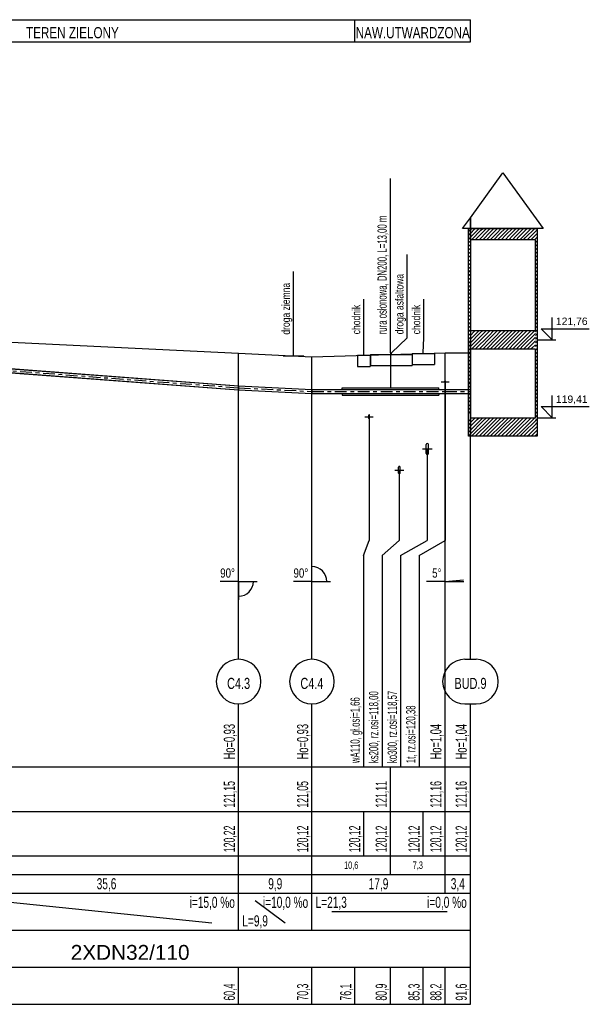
# Model space of a CAD drawing. Header units: metres. Extents: x 6594798 to 6595476, y 5882248 to 5882752.
# Tile 19 of 19: x 6595461 to 6595476, y 5882516 to 5882543. Entities that reach past the tile are written whole.
import ezdxf
from ezdxf.enums import TextEntityAlignment as Align

# ---------------------------------------------------------------- set-up
doc = ezdxf.new("R2010")
doc.units = ezdxf.units.M
doc.header["$MEASUREMENT"] = 0
doc.linetypes.add('CENTER', pattern=[50.8, 31.75, -6.35, 6.35, -6.35])
doc.layers.get('0').update_dxf_attribs({"color": 250, "linetype": 'CONTINUOUS', "lineweight": 100})
for name, color, linetype in [('CIENKA', 7, 'CONTINUOUS'), ('CIENKA2', 7, 'CONTINUOUS'), ('CIENKA_OSIOWA', 7, 'CENTER'), ('GRUBA', 7, 'CONTINUOUS'), ('SREDNIA', 7, 'CONTINUOUS')]:
    doc.layers.add(name, color=color, linetype=linetype)
doc.styles.add('Romans', font='arial.ttf')

# ---------------------------------------------------------------- blocks, each defined once
blk = doc.blocks.new('*X357')
at = {"layer": 'SREDNIA', "color": 2, "linetype": 'Continuous', "ltscale": 0.01}
for p, q in [((0.76906, 0.10024), (0.76859, 0.09978)), ((0.76895, 0.09913), (0.76859, 0.09878)), ((0.7691, 0.09829), (0.76883, 0.09802)), ((0.7691, 0.09929), (0.76895, 0.09913)), ((0.76909, 0.10028), (0.76906, 0.10024)), ((0.76911, 0.1003), (0.76909, 0.10028)), ((0.76911, 0.0993), (0.7691, 0.09929)), ((0.76911, 0.0983), (0.7691, 0.09829)), ((0.76883, 0.09802), (0.76859, 0.09778)), ((0.76872, 0.09691), (0.76859, 0.09678)), ((0.76861, 0.0958), (0.76859, 0.09578)), ((0.76911, 0.0963), (0.76861, 0.0958)), ((0.76911, 0.09729), (0.76872, 0.09691)), ((0.76911, 0.0973), (0.76911, 0.09729)), ((0.76911, 0.0963), (0.76911, 0.0963))]:
    blk.add_line(p, q, dxfattribs=at)

msp = doc.modelspace()

# ---------------------------------------------------------------- linework, layer by layer
at = {"layer": 'CIENKA', "linetype": 'Continuous', "ltscale": 0.01}
for p, q in [((6595454.35, 5882542.555), (6595472.68, 5882542.555)), ((6595469.57, 5882541.955), (6595469.57, 5882542.555)), ((6595472.68, 5882541.955), (6595472.68, 5882542.555)), ((6595454.35, 5882541.955), (6595472.68, 5882541.955)), ((6595470.526, 5882533.976), (6595470.526, 5882538.276)), ((6595470.976, 5882533.976), (6595470.976, 5882536.226)), ((6595467.916, 5882533.966), (6595467.916, 5882535.766)), ((6595469.81, 5882533.976), (6595469.81, 5882535.026)), ((6595471.426, 5882533.976), (6595471.426, 5882535.026)), ((6595467.916, 5882533.566), (6595467.916, 5882533.966)), ((6595469.81, 5882533.576), (6595469.81, 5882533.976)), ((6595470.526, 5882533.576), (6595470.526, 5882533.976)), ((6595470.55, 5882533.576), (6595470.976, 5882533.976)), ((6595471.41, 5882533.576), (6595471.426, 5882533.976)), ((6595466.436, 5882525.316), (6595466.436, 5882533.566)), ((6595467.916, 5882533.491), (6595467.916, 5882533.566)), ((6595469.81, 5882533.509), (6595469.81, 5882533.576)), ((6595470.526, 5882533.576), (6595470.526, 5882532.635)), ((6595470.55, 5882533.532), (6595470.55, 5882533.576)), ((6595471.41, 5882533.558), (6595471.41, 5882533.576)), ((6595471.998, 5882524.116), (6595471.998, 5882533.576)), ((6595472.68, 5882525.316), (6595472.68, 5882533.576)), ((6595468.41, 5882525.316), (6595468.41, 5882533.466)), ((6595471.893, 5882532.796), (6595472.103, 5882532.796)), ((6595471.998, 5882532.796), (6595471.998, 5882528.516)), ((6595469.839, 5882531.854), (6595470.061, 5882531.854)), ((6595469.95, 5882531.854), (6595469.95, 5882528.516)), ((6595471.386, 5882530.986), (6595471.646, 5882530.986)), ((6595471.516, 5882530.986), (6595471.516, 5882528.516)), ((6595470.644, 5882530.416), (6595470.884, 5882530.416)), ((6595470.764, 5882530.416), (6595470.764, 5882528.516)), ((6595469.798, 5882528.116), (6595469.95, 5882528.516)), ((6595470.298, 5882528.116), (6595470.764, 5882528.516)), ((6595470.798, 5882528.116), (6595471.516, 5882528.516)), ((6595471.298, 5882528.116), (6595471.998, 5882528.516)), ((6595469.798, 5882528.116), (6595469.798, 5882522.416)), ((6595470.298, 5882528.116), (6595470.298, 5882522.416)), ((6595470.798, 5882528.116), (6595470.798, 5882522.416)), ((6595471.298, 5882528.116), (6595471.298, 5882522.416)), ((6595466.436, 5882527.416), (6595466.936, 5882527.416)), ((6595468.41, 5882527.416), (6595468.91, 5882527.416)), ((6595471.998, 5882527.416), (6595472.498, 5882527.416)), ((6595472.53, 5882525.316), (6595472.83, 5882525.316)), ((6595466.436, 5882522.416), (6595466.436, 5882524.116)), ((6595468.41, 5882522.416), (6595468.41, 5882524.116)), ((6595471.998, 5882522.416), (6595471.998, 5882524.116)), ((6595472.53, 5882524.116), (6595472.83, 5882524.116)), ((6595472.68, 5882522.416), (6595472.68, 5882524.116)), ((6595454.35, 5882522.416), (6595472.68, 5882522.416)), ((6595466.436, 5882521.216), (6595466.436, 5882522.416)), ((6595468.41, 5882521.216), (6595468.41, 5882522.416)), ((6595470.526, 5882521.216), (6595470.526, 5882522.416)), ((6595471.998, 5882521.216), (6595471.998, 5882522.416)), ((6595472.68, 5882521.216), (6595472.68, 5882522.416)), ((6595454.35, 5882521.216), (6595472.68, 5882521.216)), ((6595466.436, 5882520.016), (6595466.436, 5882521.216)), ((6595468.41, 5882520.016), (6595468.41, 5882521.216)), ((6595469.81, 5882520.016), (6595469.81, 5882521.216)), ((6595470.526, 5882520.016), (6595470.526, 5882521.216)), ((6595471.41, 5882520.016), (6595471.41, 5882521.216)), ((6595471.998, 5882520.016), (6595471.998, 5882521.216)), ((6595472.68, 5882520.016), (6595472.68, 5882521.216)), ((6595454.35, 5882520.016), (6595472.68, 5882520.016)), ((6595466.436, 5882519.016), (6595466.436, 5882520.016)), ((6595468.41, 5882519.016), (6595468.41, 5882520.016)), ((6595470.526, 5882519.516), (6595470.526, 5882520.016)), ((6595471.998, 5882519.016), (6595471.998, 5882520.016)), ((6595472.68, 5882519.016), (6595472.68, 5882520.016)), ((6595454.35, 5882519.516), (6595472.68, 5882519.516)), ((6595454.35, 5882519.016), (6595472.68, 5882519.016)), ((6595466.436, 5882518.016), (6595466.436, 5882519.016)), ((6595468.41, 5882518.016), (6595468.41, 5882519.016)), ((6595472.68, 5882518.016), (6595472.68, 5882519.016)), ((6595454.35, 5882518.016), (6595472.68, 5882518.016)), ((6595472.68, 5882517.016), (6595472.68, 5882518.016)), ((6595454.35, 5882517.016), (6595472.68, 5882517.016)), ((6595466.436, 5882516.016), (6595466.436, 5882517.016)), ((6595468.41, 5882516.016), (6595468.41, 5882517.016)), ((6595469.57, 5882516.016), (6595469.57, 5882517.016)), ((6595470.526, 5882516.016), (6595470.526, 5882517.016)), ((6595471.41, 5882516.016), (6595471.41, 5882517.016)), ((6595471.998, 5882516.016), (6595471.998, 5882517.016)), ((6595472.68, 5882516.016), (6595472.68, 5882517.016)), ((6595454.35, 5882516.016), (6595472.68, 5882516.016))]:
    msp.add_line(p, q, dxfattribs=at)
for centre, radius, start, end in [((6595468.41, 5882527.416), 0.4, 0, 90), ((6595471.998, 5882527.416), 0.4, 0, 5), ((6595466.436, 5882527.416), 0.4, 270.0675, 0), ((6595466.436, 5882524.716), 0.6, 90, 270), ((6595466.436, 5882524.716), 0.6, 270, 90), ((6595468.41, 5882524.716), 0.6, 90, 270), ((6595468.41, 5882524.716), 0.6, 270, 90), ((6595472.53, 5882524.716), 0.6, 90, 270), ((6595472.83, 5882524.716), 0.6, 270, 90)]:
    msp.add_arc(centre, radius, start, end, dxfattribs=at)
at = {"layer": 'CIENKA2', "linetype": 'Continuous', "ltscale": 0.01}
for p, q in [((6595474.88, 5882533.926), (6595474.88, 5882534.526)), ((6595474.88, 5882533.926), (6595474.58, 5882534.226)), ((6595474.58, 5882534.226), (6595475.88, 5882534.226)), ((6595474.48, 5882533.926), (6595474.98, 5882533.926)), ((6595474.88, 5882531.826), (6595474.88, 5882532.426)), ((6595474.88, 5882531.826), (6595474.58, 5882532.126)), ((6595474.58, 5882532.126), (6595475.88, 5882532.126)), ((6595474.48, 5882531.826), (6595474.98, 5882531.826))]:
    msp.add_line(p, q, dxfattribs=at)
at = {"layer": 'CIENKA_OSIOWA', "linetype": 'CENTER', "ltscale": 0.01}
for p, q in [((6595459.322, 5882533.168), (6595466.436, 5882532.634)), ((6595466.436, 5882532.634), (6595468.41, 5882532.535)), ((6595468.41, 5882532.535), (6595471.998, 5882532.535)), ((6595471.998, 5882532.535), (6595472.68, 5882532.535))]:
    msp.add_line(p, q, dxfattribs=at)
at = {"layer": 'GRUBA', "linetype": 'Continuous', "ltscale": 0.01}
for p, q in [((6595459.322, 5882533.916), (6595466.436, 5882533.566)), ((6595466.436, 5882533.566), (6595468.41, 5882533.466)), ((6595468.41, 5882533.466), (6595471.998, 5882533.576)), ((6595471.11, 5882533.558), (6595471.71, 5882533.558)), ((6595471.998, 5882533.576), (6595472.68, 5882533.576)), ((6595467.636, 5882533.491), (6595468.196, 5882533.491)), ((6595469.64, 5882533.509), (6595469.98, 5882533.509)), ((6595469.99, 5882533.532), (6595471.11, 5882533.532)), ((6595471.993, 5882532.776), (6595471.993, 5882532.816)), ((6595472.003, 5882532.776), (6595472.003, 5882532.816)), ((6595469.939, 5882531.81), (6595469.939, 5882531.898)), ((6595469.961, 5882531.81), (6595469.961, 5882531.898)), ((6595471.486, 5882530.866), (6595471.486, 5882531.106)), ((6595471.546, 5882530.866), (6595471.546, 5882531.106)), ((6595470.744, 5882530.336), (6595470.744, 5882530.496)), ((6595470.784, 5882530.336), (6595470.784, 5882530.496))]:
    msp.add_line(p, q, dxfattribs=at)
for centre, radius, start, end in [((6595471.998, 5882532.816), 0.005, 0, 180), ((6595471.998, 5882532.776), 0.005, 180, 0), ((6595469.95, 5882531.898), 0.011, 0, 180), ((6595469.95, 5882531.81), 0.011, 180, 0), ((6595471.516, 5882531.106), 0.03, 0, 180), ((6595471.516, 5882530.866), 0.03, 180, 0), ((6595470.764, 5882530.496), 0.02, 0, 180), ((6595470.764, 5882530.336), 0.02, 180, 0)]:
    msp.add_arc(centre, radius, start, end, dxfattribs=at)
at = {"layer": 'SREDNIA', "color": 2, "linetype": 'Continuous', "ltscale": 0.01}
for p, q in [((6595472.628, 5882536.844), (6595472.629, 5882536.846)), ((6595472.628, 5882536.744), (6595472.63, 5882536.747)), ((6595472.639, 5882536.856), (6595472.629, 5882536.846)), ((6595472.629, 5882536.846), (6595472.629, 5882536.846)), ((6595472.631, 5882536.747), (6595472.63, 5882536.747)), ((6595472.654, 5882536.77), (6595472.631, 5882536.747)), ((6595472.679, 5882536.896), (6595472.639, 5882536.856)), ((6595472.679, 5882536.796), (6595472.654, 5882536.77)), ((6595472.68, 5882536.896), (6595472.679, 5882536.896)), ((6595472.68, 5882536.796), (6595472.679, 5882536.796)), ((6595472.68, 5882536.896), (6595472.705, 5882536.922)), ((6595472.68, 5882536.796), (6595472.791, 5882536.907)), ((6595472.68, 5882536.696), (6595472.876, 5882536.893)), ((6595472.705, 5882536.922), (6595472.71, 5882536.926)), ((6595472.71, 5882536.626), (6595472.961, 5882536.878)), ((6595472.791, 5882536.907), (6595472.81, 5882536.926)), ((6595472.81, 5882536.626), (6595473.047, 5882536.863)), ((6595472.876, 5882536.893), (6595472.91, 5882536.926)), ((6595472.91, 5882536.626), (6595473.132, 5882536.849)), ((6595472.961, 5882536.878), (6595473.01, 5882536.926)), ((6595473.01, 5882536.626), (6595473.217, 5882536.834)), ((6595473.047, 5882536.863), (6595473.11, 5882536.926)), ((6595473.11, 5882536.626), (6595473.303, 5882536.82)), ((6595473.132, 5882536.849), (6595473.21, 5882536.926)), ((6595473.21, 5882536.626), (6595473.388, 5882536.805)), ((6595473.217, 5882536.834), (6595473.31, 5882536.926)), ((6595473.303, 5882536.82), (6595473.41, 5882536.926)), ((6595473.31, 5882536.626), (6595473.474, 5882536.79)), ((6595473.388, 5882536.805), (6595473.51, 5882536.926)), ((6595473.41, 5882536.626), (6595473.559, 5882536.776)), ((6595473.474, 5882536.79), (6595473.61, 5882536.926)), ((6595473.51, 5882536.626), (6595473.644, 5882536.761)), ((6595473.559, 5882536.776), (6595473.71, 5882536.926)), ((6595473.61, 5882536.626), (6595473.73, 5882536.746)), ((6595473.644, 5882536.761), (6595473.81, 5882536.926)), ((6595473.71, 5882536.626), (6595473.815, 5882536.732)), ((6595473.73, 5882536.746), (6595473.91, 5882536.926)), ((6595473.815, 5882536.732), (6595474.01, 5882536.926)), ((6595473.9, 5882536.717), (6595474.11, 5882536.926)), ((6595473.986, 5882536.702), (6595474.21, 5882536.926)), ((6595474.071, 5882536.688), (6595474.31, 5882536.926)), ((6595474.156, 5882536.673), (6595474.41, 5882536.926)), ((6595474.242, 5882536.659), (6595474.474, 5882536.89)), ((6595474.327, 5882536.644), (6595474.454, 5882536.77)), ((6595474.454, 5882536.77), (6595474.48, 5882536.796)), ((6595474.474, 5882536.89), (6595474.48, 5882536.896)), ((6595472.628, 5882536.644), (6595472.632, 5882536.648)), ((6595472.628, 5882536.544), (6595472.633, 5882536.55)), ((6595472.668, 5882536.685), (6595472.632, 5882536.649)), ((6595472.632, 5882536.649), (6595472.632, 5882536.648)), ((6595472.634, 5882536.551), (6595472.633, 5882536.55)), ((6595472.678, 5882536.594), (6595472.634, 5882536.551)), ((6595472.678, 5882536.494), (6595472.636, 5882536.452)), ((6595472.678, 5882536.695), (6595472.668, 5882536.685)), ((6595472.68, 5882536.696), (6595472.678, 5882536.695)), ((6595473.81, 5882536.626), (6595473.9, 5882536.717)), ((6595473.91, 5882536.626), (6595473.986, 5882536.702)), ((6595474.01, 5882536.626), (6595474.071, 5882536.688)), ((6595474.11, 5882536.626), (6595474.156, 5882536.673)), ((6595474.21, 5882536.626), (6595474.242, 5882536.659)), ((6595474.31, 5882536.626), (6595474.327, 5882536.644)), ((6595474.41, 5882536.626), (6595474.413, 5882536.629)), ((6595474.413, 5882536.629), (6595474.434, 5882536.65)), ((6595474.48, 5882536.596), (6595474.43, 5882536.547)), ((6595474.43, 5882536.546), (6595474.43, 5882536.547)), ((6595474.48, 5882536.496), (6595474.431, 5882536.448)), ((6595474.434, 5882536.65), (6595474.48, 5882536.696)), ((6595472.628, 5882536.444), (6595472.634, 5882536.451)), ((6595472.628, 5882536.344), (6595472.636, 5882536.353)), ((6595472.628, 5882536.244), (6595472.637, 5882536.254)), ((6595472.636, 5882536.452), (6595472.634, 5882536.451)), ((6595472.637, 5882536.354), (6595472.636, 5882536.353)), ((6595472.678, 5882536.394), (6595472.637, 5882536.354)), ((6595472.639, 5882536.256), (6595472.637, 5882536.254)), ((6595472.678, 5882536.294), (6595472.639, 5882536.256)), ((6595472.678, 5882536.194), (6595472.64, 5882536.157)), ((6595474.43, 5882536.446), (6595474.431, 5882536.448)), ((6595474.43, 5882536.346), (6595474.432, 5882536.349)), ((6595474.43, 5882536.246), (6595474.433, 5882536.25)), ((6595474.48, 5882536.396), (6595474.432, 5882536.349)), ((6595474.48, 5882536.296), (6595474.433, 5882536.25)), ((6595474.48, 5882536.196), (6595474.434, 5882536.151)), ((6595472.628, 5882536.144), (6595472.639, 5882536.155)), ((6595472.628, 5882536.044), (6595472.64, 5882536.057)), ((6595472.628, 5882535.944), (6595472.641, 5882535.958)), ((6595472.64, 5882536.157), (6595472.639, 5882536.155)), ((6595472.642, 5882536.059), (6595472.64, 5882536.057)), ((6595472.644, 5882535.96), (6595472.641, 5882535.958)), ((6595472.678, 5882536.094), (6595472.642, 5882536.059)), ((6595472.678, 5882535.994), (6595472.644, 5882535.96)), ((6595474.43, 5882536.146), (6595474.434, 5882536.151)), ((6595474.43, 5882536.046), (6595474.435, 5882536.052)), ((6595474.43, 5882535.946), (6595474.436, 5882535.953)), ((6595474.48, 5882536.096), (6595474.435, 5882536.052)), ((6595474.48, 5882535.996), (6595474.436, 5882535.953)), ((6595472.628, 5882535.844), (6595472.643, 5882535.86)), ((6595472.628, 5882535.744), (6595472.644, 5882535.761)), ((6595472.628, 5882535.644), (6595472.646, 5882535.662)), ((6595472.645, 5882535.862), (6595472.643, 5882535.86)), ((6595472.647, 5882535.764), (6595472.644, 5882535.761)), ((6595472.678, 5882535.894), (6595472.645, 5882535.862)), ((6595472.649, 5882535.665), (6595472.646, 5882535.662)), ((6595472.678, 5882535.794), (6595472.647, 5882535.764)), ((6595472.678, 5882535.694), (6595472.649, 5882535.665)), ((6595474.43, 5882535.846), (6595474.437, 5882535.854)), ((6595474.43, 5882535.746), (6595474.438, 5882535.755)), ((6595474.48, 5882535.896), (6595474.437, 5882535.854)), ((6595474.48, 5882535.796), (6595474.438, 5882535.755)), ((6595474.48, 5882535.696), (6595474.439, 5882535.656)), ((6595472.628, 5882535.544), (6595472.647, 5882535.564)), ((6595472.628, 5882535.444), (6595472.649, 5882535.465)), ((6595472.65, 5882535.567), (6595472.647, 5882535.564)), ((6595472.652, 5882535.469), (6595472.649, 5882535.465)), ((6595472.678, 5882535.594), (6595472.65, 5882535.567)), ((6595472.678, 5882535.494), (6595472.652, 5882535.469)), ((6595472.678, 5882535.394), (6595472.654, 5882535.37)), ((6595474.43, 5882535.646), (6595474.439, 5882535.656)), ((6595474.43, 5882535.546), (6595474.44, 5882535.556)), ((6595474.43, 5882535.446), (6595474.441, 5882535.457)), ((6595474.48, 5882535.596), (6595474.44, 5882535.556)), ((6595474.48, 5882535.496), (6595474.441, 5882535.457)), ((6595474.48, 5882535.396), (6595474.442, 5882535.358)), ((6595472.628, 5882535.344), (6595472.65, 5882535.367)), ((6595472.628, 5882535.244), (6595472.651, 5882535.268)), ((6595472.628, 5882535.144), (6595472.653, 5882535.169)), ((6595472.654, 5882535.37), (6595472.65, 5882535.367)), ((6595472.655, 5882535.272), (6595472.651, 5882535.268)), ((6595472.657, 5882535.174), (6595472.653, 5882535.169)), ((6595472.678, 5882535.294), (6595472.655, 5882535.272)), ((6595472.678, 5882535.194), (6595472.657, 5882535.174)), ((6595474.43, 5882535.346), (6595474.442, 5882535.358)), ((6595474.43, 5882535.246), (6595474.443, 5882535.259)), ((6595474.43, 5882535.146), (6595474.443, 5882535.16)), ((6595474.48, 5882535.296), (6595474.443, 5882535.259)), ((6595474.48, 5882535.196), (6595474.443, 5882535.16)), ((6595472.628, 5882535.044), (6595472.654, 5882535.071)), ((6595472.628, 5882534.944), (6595472.656, 5882534.972)), ((6595472.628, 5882534.844), (6595472.657, 5882534.874)), ((6595472.659, 5882535.075), (6595472.654, 5882535.071)), ((6595472.66, 5882534.977), (6595472.656, 5882534.972)), ((6595472.662, 5882534.879), (6595472.657, 5882534.874)), ((6595472.678, 5882535.094), (6595472.659, 5882535.075)), ((6595472.678, 5882534.994), (6595472.66, 5882534.977)), ((6595472.678, 5882534.894), (6595472.662, 5882534.879)), ((6595474.43, 5882535.046), (6595474.444, 5882535.061)), ((6595474.43, 5882534.946), (6595474.445, 5882534.962)), ((6595474.43, 5882534.846), (6595474.446, 5882534.863)), ((6595474.48, 5882535.096), (6595474.444, 5882535.061)), ((6595474.48, 5882534.996), (6595474.445, 5882534.962)), ((6595474.48, 5882534.896), (6595474.446, 5882534.863)), ((6595472.628, 5882534.744), (6595472.658, 5882534.775)), ((6595472.628, 5882534.644), (6595472.66, 5882534.677)), ((6595472.663, 5882534.78), (6595472.658, 5882534.775)), ((6595472.665, 5882534.682), (6595472.66, 5882534.677)), ((6595472.678, 5882534.794), (6595472.663, 5882534.78)), ((6595472.678, 5882534.694), (6595472.665, 5882534.682)), ((6595474.43, 5882534.746), (6595474.447, 5882534.764)), ((6595474.43, 5882534.646), (6595474.448, 5882534.665)), ((6595474.48, 5882534.796), (6595474.447, 5882534.764)), ((6595474.48, 5882534.696), (6595474.448, 5882534.665)), ((6595474.48, 5882534.596), (6595474.449, 5882534.566)), ((6595472.628, 5882534.544), (6595472.661, 5882534.578)), ((6595472.628, 5882534.444), (6595472.663, 5882534.479)), ((6595472.628, 5882534.344), (6595472.664, 5882534.381)), ((6595472.667, 5882534.583), (6595472.661, 5882534.578)), ((6595472.668, 5882534.485), (6595472.663, 5882534.479)), ((6595472.67, 5882534.387), (6595472.664, 5882534.381)), ((6595472.678, 5882534.594), (6595472.667, 5882534.583)), ((6595472.678, 5882534.494), (6595472.668, 5882534.485)), ((6595472.678, 5882534.394), (6595472.67, 5882534.387)), ((6595474.43, 5882534.546), (6595474.449, 5882534.566)), ((6595474.43, 5882534.446), (6595474.45, 5882534.467)), ((6595474.43, 5882534.346), (6595474.451, 5882534.368)), ((6595474.48, 5882534.496), (6595474.45, 5882534.467)), ((6595474.48, 5882534.396), (6595474.451, 5882534.368)), ((6595472.628, 5882534.244), (6595472.665, 5882534.282)), ((6595472.628, 5882534.144), (6595472.667, 5882534.184)), ((6595472.628, 5882534.044), (6595472.668, 5882534.085)), ((6595472.672, 5882534.288), (6595472.665, 5882534.282)), ((6595472.673, 5882534.19), (6595472.667, 5882534.184)), ((6595472.675, 5882534.092), (6595472.668, 5882534.085)), ((6595472.678, 5882534.294), (6595472.672, 5882534.288)), ((6595472.678, 5882534.194), (6595472.673, 5882534.19)), ((6595472.678, 5882534.094), (6595472.675, 5882534.092)), ((6595472.68, 5882534.146), (6595472.703, 5882534.17)), ((6595472.68, 5882534.046), (6595472.781, 5882534.147)), ((6595472.68, 5882533.946), (6595472.859, 5882534.125)), ((6595472.68, 5882533.846), (6595472.936, 5882534.103)), ((6595472.68, 5882533.746), (6595473.014, 5882534.081)), ((6595472.703, 5882534.17), (6595472.71, 5882534.176)), ((6595472.781, 5882534.147), (6595472.81, 5882534.176)), ((6595472.859, 5882534.125), (6595472.91, 5882534.176)), ((6595472.936, 5882534.103), (6595473.01, 5882534.176)), ((6595473.014, 5882534.081), (6595473.11, 5882534.176)), ((6595473.092, 5882534.059), (6595473.21, 5882534.176)), ((6595473.17, 5882534.036), (6595473.31, 5882534.176)), ((6595473.247, 5882534.014), (6595473.41, 5882534.176)), ((6595473.325, 5882533.992), (6595473.51, 5882534.176)), ((6595473.403, 5882533.97), (6595473.61, 5882534.176)), ((6595473.481, 5882533.947), (6595473.71, 5882534.176)), ((6595473.559, 5882533.925), (6595473.81, 5882534.176)), ((6595473.636, 5882533.903), (6595473.91, 5882534.176)), ((6595473.714, 5882533.881), (6595474.01, 5882534.176)), ((6595473.792, 5882533.859), (6595474.11, 5882534.176)), ((6595473.87, 5882533.836), (6595474.21, 5882534.176)), ((6595473.947, 5882533.814), (6595474.31, 5882534.176)), ((6595474.025, 5882533.792), (6595474.41, 5882534.176)), ((6595474.103, 5882533.77), (6595474.43, 5882534.096)), ((6595474.43, 5882534.246), (6595474.452, 5882534.269)), ((6595474.43, 5882534.146), (6595474.453, 5882534.17)), ((6595474.43, 5882534.046), (6595474.454, 5882534.07)), ((6595474.48, 5882534.296), (6595474.452, 5882534.269)), ((6595474.48, 5882534.196), (6595474.453, 5882534.17)), ((6595474.48, 5882534.096), (6595474.454, 5882534.07)), ((6595472.628, 5882533.944), (6595472.67, 5882533.986)), ((6595472.628, 5882533.844), (6595472.671, 5882533.888)), ((6595472.677, 5882533.993), (6595472.67, 5882533.986)), ((6595472.678, 5882533.894), (6595472.671, 5882533.888)), ((6595472.678, 5882533.994), (6595472.677, 5882533.993)), ((6595472.68, 5882533.896), (6595472.678, 5882533.895)), ((6595472.678, 5882533.895), (6595472.678, 5882533.894)), ((6595472.71, 5882533.676), (6595473.092, 5882534.059)), ((6595472.81, 5882533.676), (6595473.17, 5882534.036)), ((6595472.91, 5882533.676), (6595473.247, 5882534.014)), ((6595473.01, 5882533.676), (6595473.325, 5882533.992)), ((6595473.11, 5882533.676), (6595473.403, 5882533.97)), ((6595473.21, 5882533.676), (6595473.481, 5882533.947)), ((6595473.31, 5882533.676), (6595473.559, 5882533.925)), ((6595473.41, 5882533.676), (6595473.636, 5882533.903)), ((6595473.51, 5882533.676), (6595473.714, 5882533.881)), ((6595473.61, 5882533.676), (6595473.792, 5882533.859)), ((6595473.71, 5882533.676), (6595473.87, 5882533.836)), ((6595473.81, 5882533.676), (6595473.947, 5882533.814)), ((6595474.181, 5882533.747), (6595474.43, 5882533.996)), ((6595474.259, 5882533.725), (6595474.43, 5882533.896)), ((6595474.43, 5882533.946), (6595474.455, 5882533.971)), ((6595474.43, 5882533.846), (6595474.431, 5882533.848)), ((6595474.431, 5882533.848), (6595474.456, 5882533.872)), ((6595474.48, 5882533.996), (6595474.455, 5882533.971)), ((6595474.48, 5882533.896), (6595474.456, 5882533.872)), ((6595472.628, 5882533.744), (6595472.672, 5882533.789)), ((6595472.628, 5882533.644), (6595472.674, 5882533.691)), ((6595472.628, 5882533.544), (6595472.675, 5882533.592)), ((6595472.678, 5882533.794), (6595472.672, 5882533.789)), ((6595472.678, 5882533.694), (6595472.674, 5882533.691)), ((6595472.678, 5882533.594), (6595472.675, 5882533.592)), ((6595472.68, 5882533.796), (6595472.678, 5882533.795)), ((6595472.678, 5882533.795), (6595472.678, 5882533.794)), ((6595472.679, 5882533.695), (6595472.678, 5882533.694)), ((6595472.679, 5882533.596), (6595472.678, 5882533.594)), ((6595472.68, 5882533.696), (6595472.679, 5882533.695)), ((6595472.68, 5882533.596), (6595472.679, 5882533.596)), ((6595473.91, 5882533.676), (6595474.025, 5882533.792)), ((6595474.01, 5882533.676), (6595474.103, 5882533.77)), ((6595474.11, 5882533.676), (6595474.181, 5882533.747)), ((6595474.21, 5882533.676), (6595474.259, 5882533.725)), ((6595474.31, 5882533.676), (6595474.336, 5882533.703)), ((6595474.336, 5882533.703), (6595474.43, 5882533.796)), ((6595474.43, 5882533.746), (6595474.433, 5882533.75)), ((6595474.43, 5882533.646), (6595474.435, 5882533.652)), ((6595474.43, 5882533.546), (6595474.437, 5882533.554)), ((6595474.433, 5882533.75), (6595474.457, 5882533.773)), ((6595474.435, 5882533.652), (6595474.458, 5882533.674)), ((6595474.437, 5882533.554), (6595474.458, 5882533.575)), ((6595474.48, 5882533.796), (6595474.457, 5882533.773)), ((6595474.48, 5882533.696), (6595474.458, 5882533.674)), ((6595474.48, 5882533.596), (6595474.458, 5882533.575)), ((6595472.628, 5882533.444), (6595472.677, 5882533.493)), ((6595472.677, 5882533.393), (6595472.628, 5882533.344)), ((6595472.673, 5882533.29), (6595472.628, 5882533.244)), ((6595472.678, 5882533.294), (6595472.673, 5882533.29)), ((6595472.678, 5882533.494), (6595472.677, 5882533.493)), ((6595472.678, 5882533.394), (6595472.677, 5882533.393)), ((6595472.679, 5882533.496), (6595472.678, 5882533.494)), ((6595472.68, 5882533.496), (6595472.679, 5882533.496)), ((6595474.43, 5882533.446), (6595474.439, 5882533.455)), ((6595474.43, 5882533.346), (6595474.432, 5882533.348)), ((6595474.432, 5882533.348), (6595474.441, 5882533.357)), ((6595474.439, 5882533.455), (6595474.459, 5882533.476)), ((6595474.441, 5882533.357), (6595474.46, 5882533.377)), ((6595474.442, 5882533.259), (6595474.461, 5882533.278)), ((6595474.48, 5882533.496), (6595474.459, 5882533.476)), ((6595474.48, 5882533.396), (6595474.46, 5882533.377)), ((6595474.48, 5882533.296), (6595474.461, 5882533.278)), ((6595472.67, 5882533.186), (6595472.628, 5882533.144)), ((6595472.666, 5882533.083), (6595472.628, 5882533.044)), ((6595472.678, 5882533.094), (6595472.666, 5882533.083)), ((6595472.678, 5882533.194), (6595472.67, 5882533.186)), ((6595474.43, 5882533.246), (6595474.434, 5882533.251)), ((6595474.43, 5882533.146), (6595474.436, 5882533.153)), ((6595474.43, 5882533.046), (6595474.438, 5882533.055)), ((6595474.434, 5882533.251), (6595474.442, 5882533.259)), ((6595474.436, 5882533.153), (6595474.444, 5882533.161)), ((6595474.438, 5882533.055), (6595474.446, 5882533.063)), ((6595474.444, 5882533.161), (6595474.462, 5882533.179)), ((6595474.446, 5882533.063), (6595474.463, 5882533.08)), ((6595474.48, 5882533.196), (6595474.462, 5882533.179)), ((6595474.48, 5882533.096), (6595474.463, 5882533.08)), ((6595472.663, 5882532.979), (6595472.628, 5882532.944)), ((6595472.659, 5882532.876), (6595472.628, 5882532.844)), ((6595472.656, 5882532.772), (6595472.628, 5882532.744)), ((6595472.678, 5882532.794), (6595472.656, 5882532.772)), ((6595472.678, 5882532.894), (6595472.659, 5882532.876)), ((6595472.678, 5882532.994), (6595472.663, 5882532.979)), ((6595474.43, 5882532.946), (6595474.441, 5882532.958)), ((6595474.43, 5882532.846), (6595474.443, 5882532.86)), ((6595474.43, 5882532.746), (6595474.445, 5882532.762)), ((6595474.441, 5882532.958), (6595474.448, 5882532.965)), ((6595474.443, 5882532.86), (6595474.45, 5882532.867)), ((6595474.445, 5882532.762), (6595474.452, 5882532.769)), ((6595474.448, 5882532.965), (6595474.464, 5882532.981)), ((6595474.45, 5882532.867), (6595474.465, 5882532.882)), ((6595474.452, 5882532.769), (6595474.466, 5882532.783)), ((6595474.48, 5882532.996), (6595474.464, 5882532.981)), ((6595474.48, 5882532.896), (6595474.465, 5882532.882)), ((6595474.48, 5882532.796), (6595474.466, 5882532.783)), ((6595472.652, 5882532.669), (6595472.628, 5882532.644)), ((6595472.678, 5882532.694), (6595472.652, 5882532.669)), ((6595474.43, 5882532.646), (6595474.448, 5882532.665)), ((6595474.43, 5882532.546), (6595474.45, 5882532.567)), ((6595474.448, 5882532.665), (6595474.454, 5882532.671)), ((6595474.45, 5882532.567), (6595474.456, 5882532.572)), ((6595474.452, 5882532.469), (6595474.458, 5882532.474)), ((6595474.454, 5882532.671), (6595474.467, 5882532.684)), ((6595474.456, 5882532.572), (6595474.468, 5882532.585)), ((6595474.458, 5882532.474), (6595474.469, 5882532.485)), ((6595474.48, 5882532.696), (6595474.467, 5882532.684)), ((6595474.48, 5882532.596), (6595474.468, 5882532.585)), ((6595474.48, 5882532.496), (6595474.469, 5882532.485)), ((6595472.645, 5882532.462), (6595472.628, 5882532.444)), ((6595472.642, 5882532.358), (6595472.628, 5882532.344)), ((6595472.638, 5882532.255), (6595472.628, 5882532.244)), ((6595472.678, 5882532.294), (6595472.638, 5882532.255)), ((6595472.678, 5882532.394), (6595472.642, 5882532.358)), ((6595474.43, 5882532.446), (6595474.452, 5882532.469)), ((6595474.43, 5882532.346), (6595474.455, 5882532.371)), ((6595474.43, 5882532.246), (6595474.457, 5882532.274)), ((6595474.455, 5882532.371), (6595474.459, 5882532.376)), ((6595474.457, 5882532.274), (6595474.461, 5882532.278)), ((6595474.459, 5882532.376), (6595474.47, 5882532.386)), ((6595474.461, 5882532.278), (6595474.471, 5882532.287)), ((6595474.48, 5882532.396), (6595474.47, 5882532.386)), ((6595474.48, 5882532.296), (6595474.471, 5882532.287)), ((6595472.635, 5882532.151), (6595472.628, 5882532.144)), ((6595472.631, 5882532.048), (6595472.628, 5882532.044)), ((6595472.678, 5882531.994), (6595472.628, 5882531.945)), ((6595472.628, 5882531.945), (6595472.628, 5882531.944)), ((6595472.678, 5882532.094), (6595472.631, 5882532.048)), ((6595472.678, 5882532.194), (6595472.635, 5882532.151)), ((6595474.43, 5882532.146), (6595474.459, 5882532.176)), ((6595474.43, 5882532.046), (6595474.462, 5882532.078)), ((6595474.43, 5882531.946), (6595474.464, 5882531.981)), ((6595474.459, 5882532.176), (6595474.463, 5882532.18)), ((6595474.462, 5882532.078), (6595474.465, 5882532.082)), ((6595474.463, 5882532.18), (6595474.472, 5882532.188)), ((6595474.464, 5882531.981), (6595474.467, 5882531.984)), ((6595474.465, 5882532.082), (6595474.472, 5882532.089)), ((6595474.467, 5882531.984), (6595474.473, 5882531.99)), ((6595474.48, 5882532.196), (6595474.472, 5882532.188)), ((6595474.48, 5882532.096), (6595474.472, 5882532.089)), ((6595474.48, 5882531.996), (6595474.473, 5882531.99)), ((6595472.68, 5882531.796), (6595472.703, 5882531.82)), ((6595472.68, 5882531.696), (6595472.781, 5882531.798)), ((6595472.68, 5882531.596), (6595472.86, 5882531.776)), ((6595472.68, 5882531.496), (6595472.938, 5882531.755)), ((6595472.68, 5882531.396), (6595473.016, 5882531.733)), ((6595472.703, 5882531.82), (6595472.71, 5882531.826)), ((6595472.71, 5882531.326), (6595473.094, 5882531.711)), ((6595472.781, 5882531.798), (6595472.81, 5882531.826)), ((6595472.81, 5882531.326), (6595473.173, 5882531.689)), ((6595472.86, 5882531.776), (6595472.91, 5882531.826)), ((6595472.938, 5882531.755), (6595473.01, 5882531.826)), ((6595473.016, 5882531.733), (6595473.11, 5882531.826)), ((6595473.094, 5882531.711), (6595473.21, 5882531.826)), ((6595473.173, 5882531.689), (6595473.31, 5882531.826)), ((6595473.251, 5882531.668), (6595473.41, 5882531.826)), ((6595473.329, 5882531.646), (6595473.51, 5882531.826)), ((6595473.407, 5882531.624), (6595473.61, 5882531.826)), ((6595473.486, 5882531.602), (6595473.71, 5882531.826)), ((6595473.564, 5882531.581), (6595473.81, 5882531.826)), ((6595473.642, 5882531.559), (6595473.91, 5882531.826)), ((6595473.721, 5882531.537), (6595474.01, 5882531.826)), ((6595473.799, 5882531.516), (6595474.11, 5882531.826)), ((6595473.877, 5882531.494), (6595474.21, 5882531.826)), ((6595473.955, 5882531.472), (6595474.31, 5882531.826)), ((6595474.034, 5882531.45), (6595474.41, 5882531.826)), ((6595474.112, 5882531.429), (6595474.437, 5882531.754)), ((6595474.43, 5882531.846), (6595474.466, 5882531.883)), ((6595474.437, 5882531.754), (6595474.469, 5882531.785)), ((6595474.446, 5882531.663), (6595474.471, 5882531.688)), ((6595474.466, 5882531.883), (6595474.469, 5882531.886)), ((6595474.469, 5882531.886), (6595474.474, 5882531.891)), ((6595474.469, 5882531.785), (6595474.471, 5882531.788)), ((6595474.471, 5882531.788), (6595474.475, 5882531.792)), ((6595474.471, 5882531.688), (6595474.473, 5882531.689)), ((6595474.473, 5882531.689), (6595474.476, 5882531.693)), ((6595474.48, 5882531.896), (6595474.474, 5882531.891)), ((6595474.48, 5882531.796), (6595474.475, 5882531.792)), ((6595474.48, 5882531.696), (6595474.476, 5882531.693)), ((6595472.91, 5882531.326), (6595473.251, 5882531.668)), ((6595473.01, 5882531.326), (6595473.329, 5882531.646)), ((6595473.11, 5882531.326), (6595473.407, 5882531.624)), ((6595473.21, 5882531.326), (6595473.486, 5882531.602)), ((6595473.31, 5882531.326), (6595473.564, 5882531.581)), ((6595473.41, 5882531.326), (6595473.642, 5882531.559)), ((6595473.51, 5882531.326), (6595473.721, 5882531.537)), ((6595473.61, 5882531.326), (6595473.799, 5882531.516)), ((6595473.71, 5882531.326), (6595473.877, 5882531.494)), ((6595473.81, 5882531.326), (6595473.955, 5882531.472)), ((6595473.91, 5882531.326), (6595474.034, 5882531.45)), ((6595474.01, 5882531.326), (6595474.112, 5882531.429)), ((6595474.19, 5882531.407), (6595474.446, 5882531.663)), ((6595474.268, 5882531.385), (6595474.455, 5882531.572)), ((6595474.347, 5882531.363), (6595474.464, 5882531.481)), ((6595474.455, 5882531.572), (6595474.473, 5882531.59)), ((6595474.464, 5882531.481), (6595474.476, 5882531.492)), ((6595474.473, 5882531.59), (6595474.475, 5882531.591)), ((6595474.475, 5882531.591), (6595474.477, 5882531.594)), ((6595474.476, 5882531.493), (6595474.478, 5882531.495)), ((6595474.476, 5882531.492), (6595474.476, 5882531.493)), ((6595474.48, 5882531.596), (6595474.477, 5882531.594)), ((6595474.48, 5882531.496), (6595474.478, 5882531.495)), ((6595474.11, 5882531.326), (6595474.19, 5882531.407)), ((6595474.21, 5882531.326), (6595474.268, 5882531.385)), ((6595474.31, 5882531.326), (6595474.347, 5882531.363)), ((6595474.41, 5882531.326), (6595474.425, 5882531.342)), ((6595474.425, 5882531.342), (6595474.473, 5882531.39)), ((6595474.473, 5882531.39), (6595474.478, 5882531.395)), ((6595474.478, 5882531.395), (6595474.479, 5882531.396)), ((6595474.478, 5882531.395), (6595474.478, 5882531.395)), ((6595474.48, 5882531.396), (6595474.479, 5882531.396))]:
    msp.add_line(p, q, dxfattribs=at)
at = {"layer": 'SREDNIA', "linetype": 'Continuous', "ltscale": 0.01}
for p, q in [((6595472.68, 5882536.626), (6595472.68, 5882536.926)), ((6595472.68, 5882536.926), (6595474.48, 5882536.926)), ((6595474.48, 5882536.926), (6595474.48, 5882531.326)), ((6595474.43, 5882536.626), (6595472.68, 5882536.626)), ((6595474.43, 5882534.176), (6595474.43, 5882536.626)), ((6595472.68, 5882534.176), (6595474.43, 5882534.176)), ((6595459.322, 5882533.916), (6595466.436, 5882533.566)), ((6595472.68, 5882533.426), (6595472.68, 5882533.926)), ((6595466.436, 5882533.566), (6595468.41, 5882533.466)), ((6595468.41, 5882533.466), (6595471.998, 5882533.576)), ((6595471.11, 5882533.558), (6595471.11, 5882533.258)), ((6595471.71, 5882533.558), (6595471.71, 5882533.258)), ((6595471.998, 5882533.576), (6595472.68, 5882533.576)), ((6595474.43, 5882533.676), (6595472.68, 5882533.676)), ((6595474.43, 5882531.826), (6595474.43, 5882533.676)), ((6595469.64, 5882533.509), (6595469.64, 5882533.209)), ((6595469.98, 5882533.509), (6595469.98, 5882533.209)), ((6595469.99, 5882533.532), (6595469.99, 5882533.232)), ((6595471.11, 5882533.532), (6595471.11, 5882533.232)), ((6595459.322, 5882533.223), (6595466.436, 5882532.689)), ((6595459.322, 5882533.22), (6595466.436, 5882532.686)), ((6595459.322, 5882533.116), (6595466.436, 5882532.582)), ((6595459.322, 5882533.113), (6595466.436, 5882532.579)), ((6595469.64, 5882533.209), (6595469.98, 5882533.209)), ((6595469.99, 5882533.232), (6595471.11, 5882533.232)), ((6595471.11, 5882533.258), (6595471.71, 5882533.258)), ((6595466.436, 5882532.689), (6595466.436, 5882532.686)), ((6595466.436, 5882532.689), (6595466.436, 5882532.686)), ((6595466.436, 5882532.689), (6595468.41, 5882532.59)), ((6595466.436, 5882532.686), (6595466.436, 5882532.582)), ((6595466.436, 5882532.686), (6595466.436, 5882532.582)), ((6595466.436, 5882532.686), (6595468.41, 5882532.587)), ((6595466.436, 5882532.582), (6595466.436, 5882532.579)), ((6595466.436, 5882532.582), (6595466.436, 5882532.579)), ((6595466.436, 5882532.582), (6595468.41, 5882532.483)), ((6595466.436, 5882532.579), (6595468.41, 5882532.48)), ((6595468.41, 5882532.59), (6595468.41, 5882532.587)), ((6595468.41, 5882532.59), (6595468.41, 5882532.587)), ((6595468.41, 5882532.59), (6595471.998, 5882532.59)), ((6595468.41, 5882532.587), (6595468.41, 5882532.483)), ((6595468.41, 5882532.587), (6595468.41, 5882532.483)), ((6595468.41, 5882532.587), (6595471.998, 5882532.587)), ((6595468.41, 5882532.483), (6595468.41, 5882532.48)), ((6595468.41, 5882532.483), (6595468.41, 5882532.48)), ((6595468.41, 5882532.483), (6595471.998, 5882532.483)), ((6595468.41, 5882532.48), (6595471.998, 5882532.48)), ((6595469.226, 5882532.587), (6595469.226, 5882532.635)), ((6595469.226, 5882532.635), (6595471.826, 5882532.635)), ((6595469.226, 5882532.483), (6595469.226, 5882532.435)), ((6595471.826, 5882532.587), (6595471.826, 5882532.635)), ((6595471.826, 5882532.483), (6595471.826, 5882532.435)), ((6595471.998, 5882532.59), (6595471.998, 5882532.587)), ((6595471.998, 5882532.59), (6595471.998, 5882532.587)), ((6595471.998, 5882532.59), (6595472.68, 5882532.59)), ((6595471.998, 5882532.587), (6595471.998, 5882532.483)), ((6595471.998, 5882532.587), (6595471.998, 5882532.483)), ((6595471.998, 5882532.587), (6595472.68, 5882532.587)), ((6595471.998, 5882532.483), (6595471.998, 5882532.48)), ((6595471.998, 5882532.483), (6595471.998, 5882532.48)), ((6595471.998, 5882532.483), (6595472.68, 5882532.483)), ((6595471.998, 5882532.48), (6595472.68, 5882532.48)), ((6595472.68, 5882532.59), (6595472.68, 5882532.587)), ((6595472.68, 5882532.587), (6595472.68, 5882532.483)), ((6595472.68, 5882532.483), (6595472.68, 5882532.48)), ((6595469.226, 5882532.435), (6595471.826, 5882532.435)), ((6595472.68, 5882531.326), (6595472.68, 5882531.826)), ((6595472.68, 5882531.826), (6595474.43, 5882531.826)), ((6595474.48, 5882531.326), (6595472.68, 5882531.326)), ((6595468.41, 5882527.416), (6595468.41, 5882527.916)), ((6595471.998, 5882527.416), (6595472.496, 5882527.46)), ((6595466.436, 5882527.416), (6595465.936, 5882527.416)), ((6595466.436, 5882527.416), (6595466.437, 5882526.916)), ((6595468.41, 5882527.416), (6595467.91, 5882527.416)), ((6595471.998, 5882527.416), (6595471.498, 5882527.416)), ((6595459.862, 5882518.816), (6595465.716, 5882518.216)), ((6595466.886, 5882518.816), (6595467.69, 5882518.216)), ((6595468.95, 5882518.516), (6595472.05, 5882518.516))]:
    msp.add_line(p, q, dxfattribs=at)
for points in [[(6595473.554, 5882538.426), (6595474.64, 5882536.926), (6595472.68, 5882536.926), (6595472.68, 5882537.219), (6595473.554, 5882538.426)], [(6595472.68, 5882536.926), (6595472.468, 5882536.926), (6595472.68, 5882537.219), (6595472.68, 5882536.926)], [(6595472.68, 5882536.926), (6595472.68, 5882536.626), (6595472.678, 5882536.626), (6595472.678, 5882533.926), (6595472.68, 5882533.926), (6595472.68, 5882533.426), (6595472.678, 5882533.426), (6595472.68, 5882531.326), (6595472.628, 5882531.327), (6595472.628, 5882536.926), (6595472.68, 5882536.926)], [(6595472.678, 5882532.48), (6595472.678, 5882532.476), (6595472.68, 5882532.476), (6595472.68, 5882531.976), (6595472.628, 5882531.976), (6595472.628, 5882532.48), (6595472.678, 5882532.48)]]:
    msp.add_lwpolyline(points, dxfattribs=at)

# ---------------------------------------------------------------- block references
at = {"linetype": 'Continuous', "xscale": 100, "yscale": 100, "zscale": 100}
msp.add_blockref('*X357', (6595395.768, 5882521.759), dxfattribs=at)

# ---------------------------------------------------------------- texts
at = {"layer": 'CIENKA', "linetype": 'Continuous', "ltscale": 0.01, "style": 'Romans'}
for s, height, width, p in [('rura osłonowa, DN200, L=13,00 m', 0.25, 0.6, (6595470.426, 5882534.076)), ('droga asfaltowa', 0.22, 0.75, (6595470.876, 5882534.076)), ('droga ziemna', 0.22, 0.75, (6595467.816, 5882534.066)), ('chodnik', 0.22, 0.75, (6595469.71, 5882534.076)), ('chodnik', 0.22, 0.75, (6595471.326, 5882534.076)), ('wA110, gł.osi=1,66', 0.25, 0.6, (6595469.698, 5882522.516)), ('ks200, rz.osi=118,00', 0.25, 0.6, (6595470.198, 5882522.516)), ('ko300, rz.osi=118,57', 0.25, 0.6, (6595470.698, 5882522.516)), ('1t, rz.osi=120,38', 0.25, 0.6, (6595471.198, 5882522.516)), ('Ho=0,93', 0.3, 0.6, (6595466.336, 5882522.616)), ('Ho=0,93', 0.3, 0.6, (6595468.31, 5882522.616)), ('Ho=1,04', 0.3, 0.6, (6595471.898, 5882522.616)), ('Ho=1,04', 0.3, 0.6, (6595472.58, 5882522.616))]:
    msp.add_text(s, height=height, rotation=90, dxfattribs=dict(at, width=width)).set_placement(p)
at = {"layer": 'CIENKA', "linetype": 'Continuous', "ltscale": 0.01, "style": 'Romans', "width": 0.75}
for s, p in [('90%%d', (6595466.336, 5882527.516)), ('90%%d', (6595468.31, 5882527.516)), ('5%%d', (6595471.898, 5882527.516))]:
    msp.add_text(s, height=0.25, dxfattribs=at).set_placement(p, align=Align.RIGHT)
at = {"layer": 'CIENKA2', "linetype": 'Continuous', "ltscale": 0.01, "style": 'Romans'}
for s, height, width, p in [('TEREN ZIELONY', 0.3, 0.75, (6595461.96, 5882542.055)), ('NAW.UTWARDZONA', 0.3, 0.75, (6595471.125, 5882542.055)), ('10,6', 0.2, 0.65, (6595469.468, 5882519.666)), ('7,3', 0.2, 0.65, (6595471.262, 5882519.666)), ('35,6', 0.3, 0.65, (6595462.879, 5882519.116)), ('9,9', 0.3, 0.65, (6595467.423, 5882519.116)), ('17,9', 0.3, 0.65, (6595470.204, 5882519.116)), ('3,4', 0.3, 0.65, (6595472.339, 5882519.116))]:
    msp.add_text(s, height=height, dxfattribs=dict(at, width=width)).set_placement(p, align=Align.CENTER)
for s, p in [('121,76', (6595474.98, 5882534.326)), ('119,41', (6595474.98, 5882532.226))]:
    msp.add_text(s, height=0.2, dxfattribs=at).set_placement(p)
at = {"layer": 'CIENKA2', "linetype": 'Continuous', "ltscale": 0.01, "style": 'Romans', "width": 0.56}
for s, p in [('121,15', (6595466.336, 5882521.316)), ('121,05', (6595468.31, 5882521.316)), ('121,11', (6595470.426, 5882521.316)), ('121,16', (6595471.898, 5882521.316)), ('121,16', (6595472.58, 5882521.316)), ('120,22', (6595466.336, 5882520.116)), ('120,12', (6595468.31, 5882520.116)), ('120,12', (6595469.71, 5882520.116)), ('120,12', (6595470.426, 5882520.116)), ('120,12', (6595471.31, 5882520.116)), ('120,12', (6595471.898, 5882520.116)), ('120,12', (6595472.58, 5882520.116)), ('60,4', (6595466.336, 5882516.116)), ('70,3', (6595468.31, 5882516.116)), ('80,9', (6595470.426, 5882516.116)), ('85,3', (6595471.31, 5882516.116)), ('88,2', (6595471.898, 5882516.116)), ('91,6', (6595472.58, 5882516.116)), ('76,1', (6595469.47, 5882516.116))]:
    msp.add_text(s, height=0.3, rotation=90, dxfattribs=at).set_placement(p)
at = {"layer": 'CIENKA2', "linetype": 'Continuous', "ltscale": 0.01, "style": 'Romans', "width": 0.65}
for s, p in [('L=21,3', (6595468.51, 5882518.616)), ('L=9,9', (6595466.536, 5882518.116))]:
    msp.add_text(s, height=0.3, dxfattribs=at).set_placement(p)
at = {"layer": 'GRUBA', "linetype": 'Continuous', "ltscale": 0.01, "style": 'Romans', "width": 0.7}
for s, p in [('C4.3', (6595466.436, 5882524.516)), ('C4.4', (6595468.41, 5882524.516)), ('BUD.9', (6595472.68, 5882524.516))]:
    msp.add_text(s, height=0.3, dxfattribs=at).set_placement(p, align=Align.CENTER)
at = {"layer": 'SREDNIA', "linetype": 'Continuous', "ltscale": 0.01, "style": 'Romans', "width": 0.65}
for s, p in [('i=15,0 %o', (6595466.336, 5882518.616)), ('i=10,0 %o', (6595468.31, 5882518.616)), ('i=0,0 %o', (6595472.58, 5882518.616))]:
    msp.add_text(s, height=0.3, dxfattribs=at).set_placement(p, align=Align.RIGHT)
at = {"layer": 'SREDNIA', "linetype": 'Continuous', "ltscale": 0.01, "style": 'Romans'}
msp.add_text('2XDN32/110', height=0.4, dxfattribs=at).set_placement((6595463.515, 5882517.216), align=Align.CENTER)

doc.saveas('drawing.dxf')
